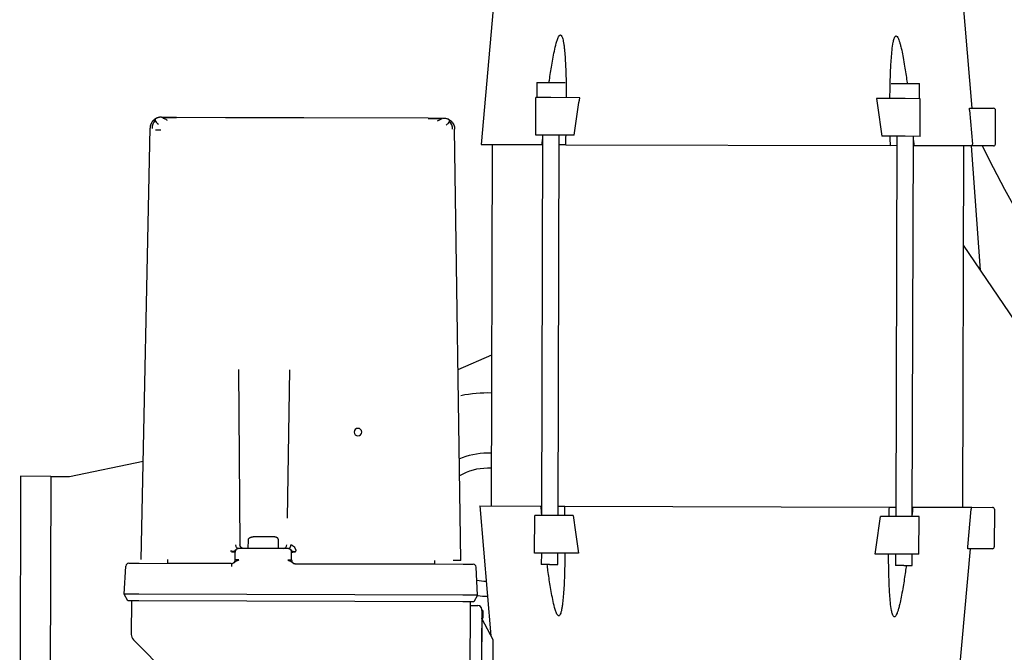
# Model space of a CAD drawing. Header units: centimetres. Extents: x 0 to 55409, y -2708 to 14680.
# Tile 202 of 215: x 53626 to 53652, y 4550 to 4567. Entities that reach past the tile are written whole.
import ezdxf

# ---------------------------------------------------------------- set-up
doc = ezdxf.new("R2010")
doc.units = ezdxf.units.CM
doc.header["$LTSCALE"] = 0.01
doc.layers.add('A-konstrukcja', color=7, linetype='Continuous')

# ---------------------------------------------------------------- blocks, each defined once
blk = doc.blocks.new('A$7E8814B2933187')
at = {"color": 7, "linetype": 'Continuous'}
for p, q in [((447.865, -225.237), (366.865, -224.999)), ((447.842, -233.237), (447.865, -225.237)), ((447.842, -233.237), (366.842, -232.999)), ((447.842, -233.237), (447.827, -238.237)), ((447.827, -238.237), (451.862, -257.781)), ((414.781, -253.739), (416.531, -252.736)), ((416.519, -256.645), (416.531, -252.736)), ((416.531, -252.736), (424.025, -253.151)), ((404.448, -255.195), (383.802, -275.72)), ((414.778, -254.639), (405.864, -254.613)), ((414.772, -256.639), (414.781, -253.739)), ((424.78, -253.952), (424.772, -256.669)), ((414.52, -342.639), (414.772, -256.639)), ((416.267, -342.644), (416.519, -256.645)), ((424.772, -256.669), (424.7, -281.191)), ((425.753, -257.248), (540.317, -259.584)), ((543.256, -262.593), (543.244, -266.592)), ((424.701, -281.169), (424.75, -264.244)), ((543.244, -266.592), (543.206, -279.62)), ((543.206, -279.62), (543.145, -300.413)), ((425.698, -282.172), (427.698, -282.177)), ((427.93, -281.178), (428.14, -281.028)), ((428.656, -296.18), (428.695, -283.18)), ((476.21, -283.059), (429.678, -283.461)), ((428.687, -285.68), (430.987, -285.687)), ((431.768, -292.409), (431.784, -286.969)), ((428.664, -293.68), (430.964, -293.687)), ((425.654, -297.171), (427.654, -297.177)), ((476.17, -296.581), (436.739, -296.008)), ((424.651, -298.147), (424.52, -342.668)), ((424.542, -335.093), (424.651, -298.169)), ((543.145, -300.413), (543.048, -333.441)), ((543.048, -333.441), (543.036, -337.44)), ((425.525, -335.096), (424.542, -335.093)), ((425.504, -342.095), (540.079, -340.431)), ((476.273, -341.357), (480.126, -350.282)), ((385.014, -344.552), (414.514, -344.639)), ((413.514, -344.636), (413.508, -346.636)), ((414.512, -345.539), (414.52, -342.639)), ((416.255, -346.553), (416.267, -342.644)), ((424.52, -342.668), (424.512, -345.385)), ((412.505, -347.633), (391.005, -347.57)), ((440.007, -347.164), (405.467, -350.084)), ((416.255, -346.553), (414.512, -345.539)), ((416.255, -346.553), (423.752, -346.182)), ((440.007, -347.164), (439.96, -363.266)), ((536.006, -347.446), (535.959, -363.548)), ((587.993, -352.148), (536.006, -347.446)), ((412.505, -347.633), (402.782, -347.605)), ((410.005, -347.626), (404.497, -350.61)), ((410.005, -347.626), (410.205, -347.626)), ((410.205, -347.626), (410.205, -347.926)), ((410.8, -347.928), (410.205, -347.926)), ((410.801, -347.628), (410.8, -347.928)), ((411.056, -347.929), (410.8, -347.928)), ((411.056, -347.629), (411.056, -347.929)), ((412.205, -347.932), (411.056, -347.929)), ((412.205, -347.632), (412.505, -347.633)), ((412.205, -347.632), (412.205, -347.932)), ((535.998, -350.446), (439.998, -350.164)), ((404.497, -350.61), (398.497, -350.592)), ((427.453, -365.662), (427.464, -361.662)), ((427.464, -361.662), (437.464, -361.691)), ((437.452, -365.691), (437.464, -361.691)), ((439.96, -363.266), (439.959, -363.498)), ((538.452, -365.987), (538.464, -361.987)), ((538.464, -361.987), (548.464, -362.017)), ((548.452, -366.017), (548.464, -362.017)), ((552.463, -362.278), (548.463, -362.267)), ((552.463, -362.278), (552.441, -369.778)), ((424.453, -365.653), (424.446, -367.853)), ((424.453, -365.653), (424.459, -363.453)), ((427.459, -363.462), (424.459, -363.453)), ((427.43, -373.282), (427.453, -365.662)), ((437.434, -371.896), (437.452, -365.691)), ((538.459, -363.787), (437.459, -363.491)), ((535.959, -363.78), (535.959, -363.548)), ((424.446, -367.853), (427.446, -367.862)), ((437.446, -367.891), (538.446, -368.187)), ((439.946, -367.898), (439.941, -369.683)), ((535.94, -369.965), (535.946, -368.18)), ((538.434, -372.192), (538.452, -365.987)), ((548.43, -373.637), (548.452, -366.017)), ((439.941, -369.683), (439.688, -455.744)), ((535.94, -369.965), (535.688, -456.026)), ((427.177, -459.692), (427.199, -452.072)), ((437.177, -459.722), (437.195, -453.517)), ((538.176, -460.018), (538.194, -453.813)), ((548.176, -460.047), (548.198, -452.427)), ((439.688, -455.744), (439.683, -457.529)), ((535.683, -457.811), (535.688, -456.026)), ((552.187, -456.309), (552.165, -463.809)), ((424.177, -459.683), (424.17, -461.883)), ((424.177, -459.683), (424.183, -457.483)), ((427.183, -457.492), (424.183, -457.483)), ((427.165, -463.692), (427.177, -459.692)), ((437.165, -463.722), (437.177, -459.722)), ((538.183, -457.818), (437.183, -457.522)), ((424.17, -461.883), (427.17, -461.892)), ((437.17, -461.922), (538.17, -462.218)), ((439.669, -462.161), (439.624, -477.709)), ((439.67, -461.929), (439.669, -462.161)), ((535.623, -477.991), (535.669, -462.443)), ((535.669, -462.443), (535.67, -462.211)), ((538.164, -464.018), (538.176, -460.018)), ((548.164, -464.047), (548.176, -460.047)), ((427.165, -463.692), (437.165, -463.722)), ((538.164, -464.018), (548.164, -464.047)), ((548.165, -463.797), (552.165, -463.809)), ((509.257, -475.467), (219.897, -671.211)), ((428.625, -477.268), (390.235, -473.796)), ((535.63, -475.544), (439.631, -475.263)), ((587.635, -474.148), (545.624, -477.699)), ((428.608, -483.181), (428.627, -476.706)), ((429.127, -476.684), (439.124, -477.596)), ((439.624, -477.709), (439.608, -483.213)), ((535.625, -477.546), (502.611, -479.963)), ((535.607, -483.495), (535.623, -477.991)), ((545.126, -477.112), (536.124, -477.881)), ((545.626, -477.138), (545.607, -483.524)), ((439.106, -483.712), (429.106, -483.682)), ((536.106, -483.996), (545.106, -484.023))]:
    blk.add_line(p, q, dxfattribs=at)
for centre, radius, start, end in [((423.98, -253.95), 0.8, 359.83145, 86.8318), ((405.858, -256.613), 2, 89.83184, 134.83184), ((295.607, -262.804), 244.186, 0.07475, 0.41836), ((540.26, -263.253), 3.138, 46.99682, 89.44568), ((422.371, -1123.716), 859.475, 89.775876, 89.841376), ((425.701, -281.172), 1, 224.82128, 269.83184), ((414.047, -281.399), 13.673, 356.73607, 0.92801), ((427.695, -283.177), 1, 359.83184, 89.83184), ((429.643, -294.923), 0.983, 180.82003, 269.92703), ((425.651, -298.171), 1, 89.83199, 179.83254), ((427.656, -296.177), 1, 269.83184, 359.83184), ((413.338, -297.885), 14.333, 358.83254, 2.83098), ((431.51, -293.351), 6.04, 233.0496, 235.50111), ((459.602, -314.771), 1, 359.83184, 179.83184), ((459.602, -314.771), 1, 359.83184, 179.83184), ((459.602, -314.771), 1, 179.83184, 359.83184), ((459.602, -314.771), 1, 179.83184, 359.83184), ((540.044, -336.762), 3.138, 270.21624, 312.66568), ((435, -349.2), 15, 0, 29.84824), ((435, -349.2), 19, 0, 23.72292), ((435, -349.2), 35, 358.27689, 11.66643), ((412.508, -346.633), 1, 269.83184, 359.83184), ((412.508, -346.633), 1, 269.83133, 336.25385), ((435, -349.2), 19, 171.87612, 179.98124), ((435, -349.2), 15, 169.06229, 178.68329), ((423.712, -345.383), 0.8, 272.83184, 359.83184), ((435, -349.2), 15, 356.20165, 0), ((435, -349.2), 19, 356.96663, 0), ((503.269, -1017.633), 657.422, 95.52612, 95.726558), ((468.81, -1017.532), 657.422, 83.937076, 84.137557), ((430.688, 217.769), 587.525, 270.658517, 270.902352), ((548.641, 217.423), 587.525, 268.761325, 269.00516), ((426.988, -1043.131), 587.524, 88.761325, 89.00516), ((544.94, -1043.477), 587.524, 90.658517, 90.902352), ((506.819, 191.824), 657.423, 263.937077, 264.137557), ((472.359, 191.925), 657.423, 275.52612, 275.726558), ((728.705, -869.748), 434.5, 116.38456, 169.85383), ((728.705, -869.748), 387.142, 90.5, 179), ((429.108, -483.182), 0.5, 179.83184, 269.83184), ((439.108, -483.212), 0.5, 269.83184, 359.83184), ((536.107, -483.496), 0.5, 179.83184, 269.83184), ((545.107, -483.523), 0.5, 269.83184, 359.83184)]:
    blk.add_arc(centre, radius, start, end, dxfattribs=at)
for points, weights in [([(543.256, -262.593), (543.261, -260.859), (542.049, -259.62), (540.317, -259.584)], [1.16736616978, 0.944209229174, 0.944211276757, 1.16737231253]), ([(424.7, -281.191), (424.7, -281.19), (424.391, -281.189), (423.942, -281.188)], [1.15916906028, 0.946941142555, 0.946943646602, 1.15917657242]), ([(428.691, -284.424), (428.693, -283.865), (429.1, -283.468), (429.678, -283.461)], [1.16781294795, 0.944063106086, 0.944062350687, 1.16781068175]), ([(430.987, -285.687), (431.456, -285.688), (431.786, -286.22), (431.784, -286.969)], [1.14049557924, 0.917799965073, 0.917799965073, 1.14049557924]), ([(430.964, -293.687), (431.432, -293.688), (431.765, -293.159), (431.768, -292.409)], [1.14049557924, 0.917799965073, 0.917799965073, 1.14049557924]), ([(428.656, -296.373), (428.655, -296.722), (429.057, -296.973), (429.633, -296.982)], [1.16530822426, 0.9440706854, 0.944900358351, 1.16779724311])]:
    blk.add_rational_spline(points, weights, degree=3, dxfattribs=at)
for points, knots in [([(543.053, -261.502), (542.962, -261.316), (542.796, -260.999), (542.402, -260.882), (541.922, -261.125), (541.593, -261.539), (541.397, -261.796)], [0, 0, 0, 0, 0.227079, 0.4717172, 0.7307032, 1, 1, 1, 1]), ([(542.39, -264.262), (542.54, -263.949), (542.782, -263.446), (543.062, -262.965), (543.228, -262.784), (543.246, -262.867), (543.254, -262.919)], [0, 0, 0, 0, 0.28263, 0.5448454, 0.7842635, 1, 1, 1, 1]), ([(543.038, -266.639), (543.039, -266.269), (543.041, -265.641), (543.043, -264.651), (543.044, -263.736), (543.045, -263.262), (543.046, -262.986)], [0, 0, 0, 0, 0.249906, 0.4998359, 0.7498623, 1, 1, 1, 1]), ([(424.7, -281.191), (424.701, -281.224), (424.703, -281.291), (424.717, -281.388), (424.742, -281.499), (424.784, -281.621), (424.868, -281.794), (425.002, -281.987), (425.173, -282.191), (425.322, -282.396), (425.423, -282.588), (425.496, -282.757), (425.546, -282.887), (425.595, -283.027), (425.626, -283.121), (425.642, -283.171)], [0, 0, 0, 0, 0.0431123, 0.0849745, 0.1252114, 0.1897932, 0.2502969, 0.3751381, 0.5000023, 0.6248787, 0.7497442, 0.8098889, 0.8748406, 0.9325749, 1, 1, 1, 1]), ([(425.642, -283.171), (425.642, -283.166), (425.643, -283.056), (425.645, -282.842), (425.654, -282.562), (425.666, -282.341), (425.682, -282.203), (425.692, -282.172), (425.698, -282.172)], [0, 0, 0, 0, 0.0100151, 0.2095274, 0.4088404, 0.6084097, 0.807949, 1, 1, 1, 1]), ([(427.93, -281.178), (427.93, -281.203), (427.93, -281.252), (427.93, -281.313), (427.933, -281.362), (427.937, -281.41), (427.941, -281.47), (427.943, -281.54), (427.951, -281.632), (427.963, -281.719), (427.974, -281.802), (427.99, -281.88), (428.017, -281.971), (428.061, -282.069), (428.147, -282.176), (428.337, -282.326), (428.547, -282.539), (428.674, -282.783), (428.688, -282.92), (428.695, -282.988)], [0, 0, 0, 0, 0.0313622, 0.0627413, 0.0784305, 0.0941183, 0.1254786, 0.1568531, 0.1882245, 0.250925, 0.2822932, 0.3136601, 0.3763536, 0.4390471, 0.5016684, 0.6010735, 0.7499375, 0.8748761, 1, 1, 1, 1]), ([(428.695, -282.988), (428.695, -282.917), (428.717, -282.84), (428.813, -282.692), (428.888, -282.622), (429.08, -282.504), (429.195, -282.459), (429.436, -282.399), (429.56, -282.385), (429.676, -282.384)], [0, 0, 0, 0, 0.25, 0.25, 0.5, 0.5, 0.75, 0.75, 1, 1, 1, 1]), ([(425.604, -296.171), (425.596, -296.196), (425.58, -296.244), (425.554, -296.319), (425.517, -296.424), (425.467, -296.557), (425.384, -296.749), (425.276, -296.949), (425.126, -297.153), (424.957, -297.352), (424.822, -297.544), (424.737, -297.717), (424.689, -297.854), (424.657, -297.999), (424.653, -298.096), (424.651, -298.147)], [0, 0, 0, 0, 0.0321562, 0.0654942, 0.1000502, 0.1750434, 0.2500439, 0.3830764, 0.499943, 0.6249148, 0.7498013, 0.8103713, 0.8748674, 0.9356502, 1, 1, 1, 1]), ([(425.654, -297.171), (425.653, -297.171), (425.647, -297.171), (425.636, -297.133), (425.622, -296.984), (425.611, -296.756), (425.605, -296.476), (425.604, -296.272), (425.604, -296.171)], [0, 0, 0, 0, 0.0105966, 0.2107633, 0.4104615, 0.6100028, 0.8090883, 1, 1, 1, 1]), ([(428.656, -296.373), (428.648, -296.444), (428.633, -296.581), (428.504, -296.819), (428.3, -297.029), (428.105, -297.178), (428.017, -297.288), (427.972, -297.385), (427.938, -297.494), (427.923, -297.595), (427.91, -297.681), (427.901, -297.747), (427.898, -297.816), (427.894, -297.886), (427.887, -297.958), (427.881, -298.03), (427.881, -298.104), (427.88, -298.153), (427.88, -298.178)], [0, 0, 0, 0, 0.1296522, 0.2500204, 0.3919793, 0.4983053, 0.5609138, 0.6236034, 0.6862999, 0.7489952, 0.7803633, 0.8117293, 0.843109, 0.8744652, 0.9058364, 0.9372302, 0.96863, 1, 1, 1, 1]), ([(429.633, -296.982), (429.626, -297.06), (429.612, -297.217), (429.466, -297.533), (429.148, -297.882), (428.728, -298.121), (428.411, -298.232), (428.249, -298.278), (428.156, -298.3), (428.112, -298.319), (428.09, -298.329)], [0, 0, 0, 0, 0.1241658, 0.2505134, 0.499707, 0.7495644, 0.874844, 0.9375091, 0.9688418, 1, 1, 1, 1]), ([(542.828, -337.045), (542.83, -336.77), (542.832, -336.296), (542.835, -335.38), (542.839, -334.391), (542.841, -333.762), (542.842, -333.392)], [0, 0, 0, 0, 0.2501429, 0.500169, 0.7501164, 1, 1, 1, 1]), ([(542.997, -337.2), (542.995, -337.2), (542.963, -337.198), (542.845, -337.067), (542.567, -336.584), (542.328, -336.079), (542.181, -335.766)], [0.19999746, 0.19999746, 0.19999746, 0.19999746, 0.21574059, 0.45515759, 0.71737288, 1, 1, 1, 1]), ([(543.036, -337.44), (543.035, -337.828), (542.957, -338.216), (542.661, -338.934), (542.442, -339.264), (541.896, -339.816), (541.569, -340.039), (540.855, -340.343), (540.468, -340.425), (540.079, -340.431)], [0, 0, 0, 0, 0.25, 0.25, 0.5, 0.5, 0.75, 0.75, 1, 1, 1, 1]), ([(541.173, -338.226), (541.367, -338.484), (541.693, -338.9), (542.172, -339.145), (542.567, -339.03), (542.735, -338.715), (542.827, -338.53)], [0, 0, 0, 0, 0.2692916, 0.5282786, 0.772903, 1, 1, 1, 1]), ([(425.504, -342.095), (425.503, -342.094), (425.501, -341.996), (425.5, -341.512), (425.501, -340.786), (425.502, -340.237), (425.503, -340.045)], [0, 0, 0, 0, 0.12402938, 0.27501851, 0.42585995, 0.50000099, 0.50000099, 0.50000099, 0.50000099]), ([(427.441, -369.727), (425.89, -369.704), (423.014, -369.659), (419.372, -369.518), (416.633, -369.349), (414.831, -369.189), (413.489, -369.023), (412.546, -368.868), (411.805, -368.701), (411.266, -368.522), (410.912, -368.329), (410.789, -368.128), (410.82, -367.984), (410.897, -367.862), (411.111, -367.679), (411.648, -367.406), (412.826, -367.006), (415.277, -366.419), (418.728, -365.81), (422.029, -365.32), (423.9, -365.07), (424.449, -364.999)], [0, 0, 0, 0, 0.1348841, 0.25004683, 0.31787915, 0.37506728, 0.40910662, 0.43757471, 0.46045745, 0.47793562, 0.49059429, 0.4999692, 0.50371304, 0.50781521, 0.51564001, 0.53124519, 0.56247143, 0.62495517, 0.74995319, 0.86511239, 0.91286954, 0.91286954, 0.91286954, 0.91286954]), ([(552.46, -365.51), (552.674, -365.54), (554.211, -365.759), (557.175, -366.217), (560.623, -366.846), (563.071, -367.447), (564.246, -367.854), (564.781, -368.13), (564.994, -368.314), (565.071, -368.436), (565.12, -368.683), (564.48, -369.088), (563.536, -369.271), (562.395, -369.462), (561.053, -369.617), (559.25, -369.768), (556.51, -369.921), (552.867, -370.04), (549.991, -370.068), (548.44, -370.083)], [0.1162639, 0.1162639, 0.1162639, 0.1162639, 0.13497433, 0.25021634, 0.3752991, 0.4378252, 0.46907262, 0.48468837, 0.49251847, 0.49662216, 0.5003698, 0.52182716, 0.56212862, 0.59061261, 0.62467843, 0.6819, 0.74978364, 0.86501971, 1, 1, 1, 1]), ([(437.434, -371.896), (435.757, -372.126), (432.422, -372.585), (429.088, -373.05), (427.43, -373.282)], [0, 0, 0, 0, 0.5027285, 1, 1, 1, 1]), ([(538.434, -372.192), (540.109, -372.432), (543.442, -372.911), (546.773, -373.395), (548.43, -373.637)], [0, 0, 0, 0, 0.5027285, 1, 1, 1, 1]), ([(427.199, -452.072), (428.855, -452.314), (432.187, -452.798), (435.519, -453.277), (437.195, -453.517)], [0, 0, 0, 0, 0.4972617, 1, 1, 1, 1]), ([(548.198, -452.427), (546.541, -452.659), (543.206, -453.124), (539.871, -453.583), (538.194, -453.813)], [0, 0, 0, 0, 0.4972617, 1, 1, 1, 1]), ([(424.17, -460.337), (423.621, -460.262), (421.751, -460.002), (419.107, -459.594), (416.369, -459.11), (414.568, -458.744), (413.227, -458.424), (412.284, -458.161), (411.543, -457.911), (411.004, -457.669), (410.65, -457.437), (410.528, -457.221), (410.558, -457.081), (410.635, -456.967), (410.85, -456.809), (411.387, -456.596), (412.564, -456.331), (415.014, -456.024), (418.464, -455.811), (422.762, -455.668), (425.637, -455.641), (427.188, -455.626)], [0.08713214, 0.08713214, 0.08713214, 0.08713214, 0.13488423, 0.25004704, 0.31787931, 0.37506759, 0.40910662, 0.43757508, 0.46045814, 0.4779362, 0.49059442, 0.49996895, 0.50371673, 0.50781393, 0.51563977, 0.53124485, 0.56247108, 0.62495486, 0.74995298, 0.86511235, 1, 1, 1, 1]), ([(548.188, -455.981), (549.739, -456.005), (552.614, -456.049), (556.911, -456.217), (560.36, -456.45), (562.809, -456.772), (563.984, -457.044), (564.52, -457.26), (564.733, -457.42), (564.809, -457.533), (564.858, -457.774), (564.218, -458.252), (563.274, -458.542), (562.132, -458.864), (560.79, -459.171), (558.986, -459.529), (556.246, -459.997), (553.933, -460.339), (552.396, -460.548), (552.181, -460.577)], [0, 0, 0, 0, 0.13497439, 0.25021659, 0.37529948, 0.43782563, 0.46907303, 0.4846887, 0.49251984, 0.49661857, 0.50037013, 0.52182653, 0.56212818, 0.59061253, 0.62467806, 0.68189978, 0.74978339, 0.86501956, 0.88373485, 0.88373485, 0.88373485, 0.88373485]), ([(428.627, -476.706), (428.627, -476.703), (428.629, -476.698), (428.642, -476.69), (428.667, -476.683), (428.708, -476.676), (428.77, -476.671), (428.847, -476.669), (428.934, -476.671), (429.028, -476.675), (429.094, -476.681), (429.127, -476.684)], [0, 0, 0, 0, 0.0836733, 0.1665746, 0.2501394, 0.3751349, 0.5001036, 0.6251179, 0.750083, 0.8742155, 1, 1, 1, 1]), ([(439.124, -477.596), (439.146, -477.598), (439.19, -477.603), (439.255, -477.61), (439.327, -477.62), (439.404, -477.633), (439.48, -477.649), (439.543, -477.665), (439.588, -477.681), (439.618, -477.696), (439.622, -477.705), (439.624, -477.709)], [0, 0, 0, 0, 0.0840185, 0.1669247, 0.2501421, 0.3748504, 0.5001082, 0.6251393, 0.7500642, 0.8752273, 1, 1, 1, 1]), ([(535.623, -477.991), (535.624, -477.988), (535.626, -477.982), (535.639, -477.973), (535.664, -477.961), (535.705, -477.947), (535.767, -477.931), (535.843, -477.916), (535.93, -477.902), (536.025, -477.89), (536.091, -477.884), (536.124, -477.881)], [0, 0, 0, 0, 0.0834257, 0.1663377, 0.2501548, 0.3750023, 0.5001099, 0.6252386, 0.750075, 0.8745079, 1, 1, 1, 1]), ([(545.126, -477.112), (545.148, -477.111), (545.192, -477.107), (545.256, -477.103), (545.328, -477.101), (545.406, -477.1), (545.482, -477.102), (545.545, -477.107), (545.591, -477.115), (545.621, -477.125), (545.624, -477.134), (545.626, -477.138)], [0, 0, 0, 0, 0.0842818, 0.1671812, 0.2501407, 0.3749762, 0.5001274, 0.6250118, 0.7500852, 0.8749547, 1, 1, 1, 1])]:
    blk.add_open_spline(points, degree=3, knots=knots, dxfattribs=at)
for points in [[(428.695, -283.18), (428.695, -283.181), (428.695, -283.114), (428.695, -282.988)], [(428.656, -296.373), (428.656, -296.246), (428.657, -296.18), (428.656, -296.18)]]:
    blk.add_open_spline(points, degree=3, dxfattribs=at)

msp = doc.modelspace()

# ---------------------------------------------------------------- block references
at = {"layer": 'A-konstrukcja', "xscale": 0.1, "yscale": 0.1, "zscale": 0.1, "rotation": 90}
msp.add_blockref('A$7E8814B2933187', (53603.23, 4509.604), dxfattribs=at)

doc.saveas('drawing.dxf')
